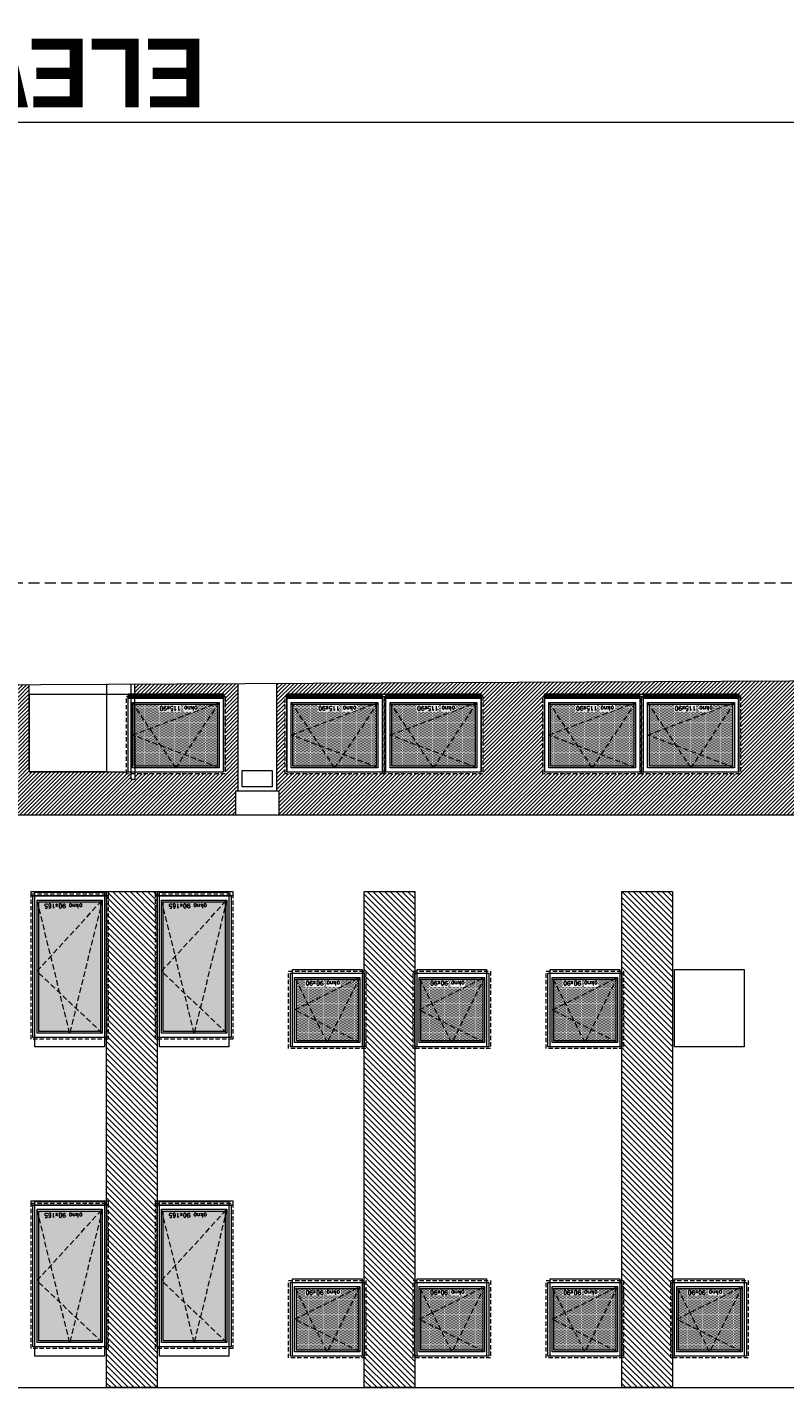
# Model space of a CAD drawing. Header units: millimetres. Extents: x -82287 to 177822, y -399756 to 0.
# Tile 197 of 228: x 50286 to 51168, y -192045 to -190455. Entities that reach past the tile are written whole.
import ezdxf
from ezdxf.enums import TextEntityAlignment as Align

# ---------------------------------------------------------------- set-up
doc = ezdxf.new("R2010")
doc.units = ezdxf.units.MM
doc.header["$MEASUREMENT"] = 0
for name, pattern in [('SUŁOSZOWA - PB 21 03$0$CACHE', [9.525, 6.35, -3.175]), ('SUŁOSZOWA - PB 21 03$0$CARKOVANA', [7.5, 5, -2.5]), ('SUŁOSZOWA - PB 21 03$0$HIDDEN', [9.525, 6.35, -3.175])]:
    doc.linetypes.add(name, pattern=pattern)
doc.layers.add('FL_XREF', color=252, linetype='Continuous')
for name, color, linetype, lineweight in [('SUŁOSZOWA - PB 21 03$0$! opisy okien elewacja', 251, 'Continuous', 0), ('SUŁOSZOWA - PB 21 03$0$!! 0_ Istn-okna', 251, 'Continuous', 0), ('SUŁOSZOWA - PB 21 03$0$!! 0_ Istn-sciany', 251, 'Continuous', 0), ('SUŁOSZOWA - PB 21 03$0$!! 0_ Opis', 251, 'Continuous', 0), ('SUŁOSZOWA - PB 21 03$0$!! 0_ WIDOK ELEWACJA', 251, 'Continuous', 0), ('SUŁOSZOWA - PB 21 03$0$!! 0_Istn-cienka', 251, 'Continuous', 0), ('SUŁOSZOWA - PB 21 03$0$!! 0_Opis_pom', 251, 'Continuous', 0), ('SUŁOSZOWA - PB 21 03$0$!! 1_ELEWACJA KOLOR', 251, 'Continuous', 0), ('SUŁOSZOWA - PB 21 03$0$!! 1_Hatch dach', 251, 'Continuous', 0), ('SUŁOSZOWA - PB 21 03$0$!! 1_OPIS POM NOWE', 251, 'Continuous', 0), ('SUŁOSZOWA - PB 21 03$0$!! 2_ELEWACJA COKÓŁ', 251, 'Continuous', 0), ('SUŁOSZOWA - PB 21 03$0$!! 2_NOWE OKNA WIDOk - remont', 251, 'Continuous', 0), ('SUŁOSZOWA - PB 21 03$0$!! 2_TYNK OBRYS', 251, 'Continuous', 0)]:
    doc.layers.add(name, color=color, linetype=linetype, lineweight=lineweight)
doc.layers.add('SUŁOSZOWA - PB 21 03$0$!! 0_ramki', color=251, linetype='Continuous', lineweight=0, plot=False)
doc.styles.add('SUŁOSZOWA - PB 21 03$0$ARIAL', font='tahoma.ttf')
doc.styles.add('SUŁOSZOWA - PB 21 03$0$STYLE10', font='arialbd.ttf')
doc.styles.add('SUŁOSZOWA - PB 21 03$0$TXT', font='simplex.shx')
pattern_1 = [(45, (0, 0), (-2.24506403, 2.24506403), [])]
pattern_2 = [(135, (130878.9713, -432804.355), (-3.367596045, -3.367596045), [])]

# ---------------------------------------------------------------- blocks, each defined once
blk = doc.blocks.new('SUŁOSZOWA - PB 21 03$0$okno 90x90')
at = {"layer": 'SUŁOSZOWA - PB 21 03$0$!! 1_Hatch dach', "true_color": 0x575757}
h = blk.add_hatch(dxfattribs=at)
h.set_pattern_fill('DOTS', color=251)
h.set_pattern_definition([(0, (-9634.3096, -11214.1331), (0.79375, 1.5875), [0, -1.5875])])
h.paths.add_polyline_path([(7, 79), (79, 79), (79, 7), (7, 7)])
at = {"layer": 'SUŁOSZOWA - PB 21 03$0$!! 0_ Istn-okna', "linetype": 'SUŁOSZOWA - PB 21 03$0$CARKOVANA', "lineweight": 5}
blk.add_lwpolyline([(-2, 88), (88, 88), (88, -2), (-2, -2)], close=True, dxfattribs=at)
at = {"layer": 'SUŁOSZOWA - PB 21 03$0$!! 0_ Istn-okna'}
for points in [[(0, 86), (86, 86), (86, 0), (0, 0)], [(5, 81), (81, 81), (81, 5), (5, 5)], [(7, 79), (79, 79), (79, 7), (7, 7)]]:
    blk.add_lwpolyline(points, close=True, dxfattribs=at)
at = {"layer": 'SUŁOSZOWA - PB 21 03$0$!! 1_Hatch dach', "color": 251, "linetype": 'SUŁOSZOWA - PB 21 03$0$CACHE', "true_color": 0x575757}
for points in [[(5, 5), (43, 81), (81, 5)], [(5, 81), (81, 43), (5, 5)]]:
    blk.add_lwpolyline(points, dxfattribs=at)
at = {"insert": (28.1, 14.4), "char_height": 5, "attachment_point": 1, "style": 'SUŁOSZOWA - PB 21 03$0$TXT'}
blk.add_mtext_dynamic_manual_height_columns('okno 90x90', width=52.63, gutter_width=75, heights=[0], dxfattribs=at)
blk = doc.blocks.new('SUŁOSZOWA - PB 21 03$0$okno 115x115')
at = {"layer": 'SUŁOSZOWA - PB 21 03$0$!! 1_Hatch dach', "true_color": 0x575757}
h = blk.add_hatch(dxfattribs=at)
h.set_pattern_fill('DOTS', color=251, angle=360)
h.set_pattern_definition([(360, (-21873.4686, 1906.5186), (0.79375, 1.5875), [0, -1.5875])])
h.paths.add_polyline_path([(-12257.2, 13266.7), (-12160.2, 13266.7), (-12160.2, 13194.7), (-12257.2, 13194.7)])
h = blk.add_hatch(dxfattribs=at)
h.set_pattern_fill('ANSI31', color=251, scale=0.2, angle=360)
h.set_pattern_definition([(45, (0, 0), (-0.449012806, 0.449012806), [])])
h.paths.add_polyline_path([(-12264.2, 13187.7), (-12153.2, 13187.7), (-12153.2, 13182.7), (-12264.2, 13182.7)])
at = {"layer": 'SUŁOSZOWA - PB 21 03$0$!! 0_ Istn-okna', "linetype": 'SUŁOSZOWA - PB 21 03$0$CARKOVANA', "lineweight": 5}
blk.add_lwpolyline([(-12266.2, 13275.7), (-12151.2, 13275.7), (-12151.2, 13185.7), (-12266.2, 13185.7)], close=True, dxfattribs=at)
at = {"layer": 'SUŁOSZOWA - PB 21 03$0$!! 0_ Istn-okna'}
for points in [[(-12264.2, 13273.7), (-12153.2, 13273.7), (-12153.2, 13187.7), (-12264.2, 13187.7)], [(-12259.2, 13268.7), (-12158.2, 13268.7), (-12158.2, 13192.7), (-12259.2, 13192.7)], [(-12257.2, 13266.7), (-12160.2, 13266.7), (-12160.2, 13194.7), (-12257.2, 13194.7)], [(-12264.2, 13187.7), (-12153.2, 13187.7), (-12153.2, 13182.7), (-12264.2, 13182.7)]]:
    blk.add_lwpolyline(points, close=True, dxfattribs=at)
at = {"layer": 'SUŁOSZOWA - PB 21 03$0$!! 1_Hatch dach', "color": 251, "linetype": 'SUŁOSZOWA - PB 21 03$0$CACHE', "true_color": 0x575757}
for points in [[(-12259.2, 13192.7), (-12208.7, 13268.7), (-12158.2, 13192.7)], [(-12259.2, 13268.7), (-12158.2, 13230.7), (-12259.2, 13192.7)]]:
    blk.add_lwpolyline(points, dxfattribs=at)
at = {"insert": (-12234.1, 13202.1), "char_height": 5, "attachment_point": 1, "style": 'SUŁOSZOWA - PB 21 03$0$TXT'}
blk.add_mtext_dynamic_manual_height_columns('okno 115x90', width=52.63, gutter_width=75, heights=[0], dxfattribs=at)
blk = doc.blocks.new('SUŁOSZOWA - PB 21 03$0$okno 90x180')
at = {"layer": 'SUŁOSZOWA - PB 21 03$0$!! 1_Hatch dach', "true_color": 0x575757}
h = blk.add_hatch(dxfattribs=at)
h.set_pattern_fill('DOTS', color=251)
h.set_pattern_definition([(0, (-9632.3096, -11392.1331), (0.79375, 1.5875), [0, -1.5875])])
h.paths.add_polyline_path([(9, -20), (81, -20), (81, -171), (9, -171)])
at = {"layer": 'SUŁOSZOWA - PB 21 03$0$!! 0_ Istn-okna', "linetype": 'SUŁOSZOWA - PB 21 03$0$CARKOVANA', "lineweight": 5}
blk.add_lwpolyline([(0, -11), (90, -11), (90, -180), (0, -180)], close=True, dxfattribs=at)
at = {"layer": 'SUŁOSZOWA - PB 21 03$0$!! 0_ Istn-okna'}
for points in [[(2, -13), (88, -13), (88, -178), (2, -178)], [(7, -18), (83, -18), (83, -173), (7, -173)], [(9, -20), (81, -20), (81, -171), (9, -171)], [(0, -178), (90, -178), (90, -183), (0, -183)]]:
    blk.add_lwpolyline(points, close=True, dxfattribs=at)
at = {"layer": 'SUŁOSZOWA - PB 21 03$0$!! 1_Hatch dach', "color": 251, "linetype": 'SUŁOSZOWA - PB 21 03$0$CACHE', "true_color": 0x575757}
for points in [[(7, -173), (45, -18), (83, -173)], [(7, -18), (83, -90), (7, -173)]]:
    blk.add_lwpolyline(points, dxfattribs=at)
at = {"insert": (30.1, -163.6), "char_height": 5, "attachment_point": 1, "style": 'SUŁOSZOWA - PB 21 03$0$TXT'}
blk.add_mtext_dynamic_manual_height_columns('okno 90x165', width=52.63, gutter_width=75, heights=[0], dxfattribs=at)
blk = doc.blocks.new('SUŁOSZOWA - PB 21 03')
at = {"layer": 'SUŁOSZOWA - PB 21 03$0$!! 1_ELEWACJA KOLOR'}
h = blk.add_hatch(dxfattribs=at)
h.set_pattern_fill('ANSI31', color=251, scale=1.5, angle=90)
h.set_pattern_definition(pattern_2)
h.paths.add_polyline_path([(50375.21142, -192091.41588), (50316.21142, -192091.41588), (50316.21142, -191514.00465), (50375.21142, -191514.00465)])
h = blk.add_hatch(dxfattribs=at)
h.set_pattern_fill('ANSI31', color=251, scale=1.5, angle=90)
h.set_pattern_definition(pattern_2)
h.paths.add_polyline_path([(50675.21142, -192091.41588), (50616.21142, -192091.41588), (50616.21142, -191514.00465), (50675.21142, -191514.00465)])
h = blk.add_hatch(dxfattribs=at)
h.set_pattern_fill('ANSI31', color=251, scale=1.5, angle=90)
h.set_pattern_definition(pattern_2)
h.paths.add_polyline_path([(50975.21142, -192091.41588), (50916.21142, -192091.41588), (50916.21142, -191514.00465), (50975.21142, -191514.00465)])
at = {"layer": 'SUŁOSZOWA - PB 21 03$0$!! 2_ELEWACJA COKÓŁ'}
h = blk.add_hatch(dxfattribs=at)
h.set_pattern_fill('ANSI31', color=250)
h.set_pattern_definition(pattern_1)
h.paths.add_polyline_path([(50466.21802, -191397.34803), (50469.21802, -191397.34803), (50469.21802, -191271.91366), (50349.07872, -191272.498), (50349.13955, -191285.00465), (50452.21802, -191285.00465), (50452.21802, -191287.00465), (50454.21802, -191287.00465), (50454.21802, -191377.00465), (50349.58702, -191377.00465), (50349.61848, -191383.47255), (50344.61848, -191383.47255), (50344.61848, -191377.00465), (50339.21802, -191377.00465), (50339.21802, -191375.00465), (50226.21802, -191375.00465), (50226.21802, -191273.09557), (50213.17488, -191273.15901), (50213.71142, -191383.47255), (50208.71142, -191383.47255), (50208.71142, -191273.18072), (50200.92803, -191273.21857), (50200.92803, -191425.00465), (50466.21802, -191425.00465)])
h.paths.add_polyline_path([(50190.92803, -191273.26721), (50175.92803, -191273.34017), (50175.92803, -191425.00465), (50190.92803, -191425.00465)])
h.paths.add_polyline_path([(50165.92803, -191273.38881), (50143.71142, -191273.49687), (50143.71142, -191425.00465), (50165.92803, -191425.00465)])
h = blk.add_hatch(dxfattribs=at)
h.set_pattern_fill('ANSI31', color=250)
h.set_pattern_definition(pattern_1)
h.paths.add_polyline_path([(51645.71142, -191377.00465), (51539.21802, -191377.00465), (51424.21802, -191377.00465), (51424.21802, -191287.00465), (51426.21802, -191287.00465), (51426.21802, -191285.00465), (51645.71142, -191285.00465), (51645.71142, -191266.19142), (50514.21802, -191271.69479), (50514.21802, -191397.34803), (50517.21802, -191397.34803), (50517.21802, -191425.00465), (51645.71142, -191425.00465)])
h.paths.add_polyline_path([(51054.21802, -191377.00465), (50939.21802, -191377.00465), (50824.21802, -191377.00465), (50824.21802, -191287.00465), (50826.21802, -191287.00465), (50826.21802, -191285.00465), (51052.21802, -191285.00465), (51052.21802, -191287.00465), (51054.21802, -191287.00465)], flags=16)
h.paths.add_polyline_path([(51052.21802, -191375.00465), (50941.21802, -191375.00465), (50941.21802, -191289.00465), (51052.21802, -191289.00465)], flags=0)
h.paths.add_polyline_path([(51047.21802, -191370.00465), (50946.21802, -191370.00465), (50946.21802, -191294.00465), (51047.21802, -191294.00465)], flags=0)
h.paths.add_polyline_path([(50998.04697, -191368.00465), (50996.71802, -191370.00465), (50995.38907, -191368.00465), (50948.21802, -191368.00465), (50948.21802, -191332.75712), (50946.21802, -191332.00465), (50948.21802, -191331.25217), (50948.21802, -191297.01455), (50947.54697, -191296.00465), (51041.90223, -191296.00465), (51047.21802, -191294.00465), (51045.21802, -191297.01455), (51045.21802, -191368.00465)], flags=0)
h.paths.add_polyline_path([(51243.21802, -191377.00464), (51243.21802, -191287.00464), (51251.21802, -191287.00464), (51251.21802, -191285.00465), (51356.21802, -191285.00464), (51356.21802, -191287.00464), (51358.21802, -191287.00464), (51358.21802, -191377.00464)], flags=16)
h.paths.add_polyline_path([(51245.21802, -191375.00464), (51245.21802, -191289.00464), (51356.21802, -191289.00464), (51356.21802, -191375.00464)], flags=0)
h.paths.add_polyline_path([(51250.21802, -191370.00464), (51250.21802, -191294.00464), (51351.21802, -191294.00464), (51351.21802, -191370.00464)], flags=0)
h.paths.add_polyline_path([(51252.21802, -191368.00464), (51252.21802, -191332.75712), (51250.21802, -191332.00464), (51252.21802, -191331.25217), (51252.21802, -191297.01454), (51251.54697, -191296.00464), (51345.90223, -191296.00464), (51351.21802, -191294.00464), (51349.21802, -191297.01454), (51349.21802, -191368.00464), (51302.04697, -191368.00464), (51300.71802, -191370.00464), (51299.38907, -191368.00464)], flags=0)
h.paths.add_polyline_path([(50937.21802, -191375.00465), (50826.21802, -191375.00465), (50826.21802, -191289.00465), (50937.21802, -191289.00465)], flags=0)
h.paths.add_polyline_path([(50932.21802, -191370.00465), (50831.21802, -191370.00465), (50831.21802, -191294.00465), (50932.21802, -191294.00465)], flags=0)
h.paths.add_polyline_path([(50883.04697, -191368.00465), (50881.71802, -191370.00465), (50880.38907, -191368.00465), (50833.21802, -191368.00465), (50833.21802, -191332.75712), (50831.21802, -191332.00465), (50833.21802, -191331.25217), (50833.21802, -191297.01455), (50832.54697, -191296.00465), (50926.90223, -191296.00465), (50932.21802, -191294.00465), (50930.21802, -191297.01455), (50930.21802, -191368.00465)], flags=0)
h.paths.add_polyline_path([(50754.21802, -191377.00465), (50639.21802, -191377.00465), (50524.21802, -191377.00465), (50524.21802, -191287.00465), (50526.21802, -191287.00465), (50526.21802, -191285.00465), (50752.21802, -191285.00465), (50752.21802, -191287.00465), (50754.21802, -191287.00465)], flags=16)
h.paths.add_polyline_path([(50752.21802, -191375.00465), (50641.21802, -191375.00465), (50641.21802, -191289.00465), (50752.21802, -191289.00465)], flags=0)
h.paths.add_polyline_path([(50747.21802, -191370.00465), (50646.21802, -191370.00465), (50646.21802, -191294.00465), (50747.21802, -191294.00465)], flags=0)
h.paths.add_polyline_path([(50698.04697, -191368.00465), (50696.71802, -191370.00465), (50695.38907, -191368.00465), (50648.21802, -191368.00465), (50648.21802, -191332.75712), (50646.21802, -191332.00465), (50648.21802, -191331.25217), (50648.21802, -191297.01455), (50647.54697, -191296.00465), (50741.90223, -191296.00465), (50747.21802, -191294.00465), (50745.21802, -191297.01455), (50745.21802, -191368.00465)], flags=0)
h.paths.add_polyline_path([(50637.21802, -191375.00465), (50526.21802, -191375.00465), (50526.21802, -191289.00465), (50637.21802, -191289.00465)], flags=0)
h.paths.add_polyline_path([(50632.21802, -191370.00465), (50531.21802, -191370.00465), (50531.21802, -191294.00465), (50632.21802, -191294.00465)], flags=0)
h.paths.add_polyline_path([(50583.04697, -191368.00465), (50581.71802, -191370.00465), (50580.38907, -191368.00465), (50533.21802, -191368.00465), (50533.21802, -191332.75712), (50531.21802, -191332.00465), (50533.21802, -191331.25217), (50533.21802, -191297.01455), (50532.54697, -191296.00465), (50626.90223, -191296.00465), (50632.21802, -191294.00465), (50630.21802, -191297.01455), (50630.21802, -191368.00465)], flags=0)
h.paths.add_polyline_path([(50608.39027, -191297.16428), (50559.2236, -191297.16428), (50559.2236, -191304.66428), (50608.39027, -191304.66428)], flags=8)
h.paths.add_polyline_path([(50723.39027, -191297.16428), (50674.2236, -191297.16428), (50674.2236, -191304.66428), (50723.39027, -191304.66428)], flags=8)
h.paths.add_polyline_path([(50908.39027, -191297.16428), (50859.2236, -191297.16428), (50859.2236, -191304.66428), (50908.39027, -191304.66428)], flags=8)
h.paths.add_polyline_path([(51023.39027, -191297.16428), (50974.2236, -191297.16428), (50974.2236, -191304.66428), (51023.39027, -191304.66428)], flags=8)
h.paths.add_polyline_path([(51327.39027, -191297.16427), (51278.2236, -191297.16427), (51278.2236, -191304.66427), (51327.39027, -191304.66427)], flags=8)
at = {"layer": 'SUŁOSZOWA - PB 21 03$0$! opisy okien elewacja'}
blk.add_lwpolyline([(50316.21802, -191272.48534), (50316.21802, -191375.00465), (50226.21802, -191375.00465), (50226.21802, -191273.09557)], dxfattribs=at)
at = {"layer": 'SUŁOSZOWA - PB 21 03$0$!! 0_ Istn-sciany'}
blk.add_lwpolyline([(48891.71142, -191279.58636), (54362.16053, -191252.97912)], dxfattribs=at)
at = {"layer": 'SUŁOSZOWA - PB 21 03$0$!! 0_ WIDOK ELEWACJA'}
for points in [[(50226.21802, -191285.00465), (50226.21802, -191375.00465), (50452.21802, -191375.00465), (50452.21802, -191285.00465)], [(50526.21802, -191285.00465), (50526.21802, -191375.00465), (50752.21802, -191375.00465), (50752.21802, -191285.00465)], [(50826.21802, -191285.00465), (50826.21802, -191375.00465), (51052.21802, -191375.00465), (51052.21802, -191285.00465)], [(50232.71142, -191695.00465), (50232.71142, -191515.00465), (50313.71142, -191515.00465), (50313.71142, -191695.00465)], [(50377.71142, -191695.00465), (50377.71142, -191515.00465), (50458.71142, -191515.00465), (50458.71142, -191695.00465)], [(50532.71142, -191695.00465), (50532.71142, -191605.00465), (50613.71142, -191605.00465), (50613.71142, -191695.00465)], [(50677.71142, -191695.00465), (50677.71142, -191605.00465), (50758.71142, -191605.00465), (50758.71142, -191695.00465)], [(50832.71142, -191695.00465), (50832.71142, -191605.00465), (50913.71142, -191605.00465), (50913.71142, -191695.00465)], [(50977.71142, -191695.00465), (50977.71142, -191605.00465), (51058.71142, -191605.00465), (51058.71142, -191695.00465)], [(50232.71142, -192055.00465), (50232.71142, -191875.00465), (50313.71142, -191875.00465), (50313.71142, -192055.00465)], [(50377.71142, -192055.00465), (50377.71142, -191875.00465), (50458.71142, -191875.00465), (50458.71142, -192055.00465)], [(50532.71142, -192055.00465), (50532.71142, -191965.00465), (50613.71142, -191965.00465), (50613.71142, -192055.00465)], [(50677.71142, -192055.00465), (50677.71142, -191965.00465), (50758.71142, -191965.00465), (50758.71142, -192055.00465)], [(50832.71142, -192055.00465), (50832.71142, -191965.00465), (50913.71142, -191965.00465), (50913.71142, -192055.00465)], [(50977.71142, -192055.00465), (50977.71142, -191965.00465), (51058.71142, -191965.00465), (51058.71142, -192055.00465)]]:
    blk.add_lwpolyline(points, close=True, dxfattribs=at)
for points in [[(50108.71142, -191425.00465), (52927.71142, -191425.00465)], [(48801.71142, -192091.41588), (51621.12277, -192091.41588)]]:
    blk.add_lwpolyline(points, dxfattribs=at)
at = {"layer": 'SUŁOSZOWA - PB 21 03$0$!! 0_Istn-cienka', "linetype": 'SUŁOSZOWA - PB 21 03$0$HIDDEN', "ltscale": 2}
blk.add_lwpolyline([(48891.71142, -191155.00465), (55017.71142, -191155.00465)], dxfattribs=at)
at = {"layer": 'SUŁOSZOWA - PB 21 03$0$!! 0_Istn-cienka'}
for points in [[(50344.61848, -191273.47255), (50344.61848, -191383.47255), (50349.61848, -191383.47255), (50349.08229, -191273.23196)], [(50469.21802, -191271.98662), (50469.21802, -191397.34803)], [(50514.21802, -191271.98662), (50514.21802, -191397.34803)]]:
    blk.add_lwpolyline(points, dxfattribs=at)
for points in [[(50509.21802, -191392.34803), (50474.21802, -191392.34803), (50474.21802, -191373.21171), (50509.21802, -191373.21171)], [(50466.21802, -191425.00465), (50517.21802, -191425.00465), (50517.21802, -191397.34803), (50466.21802, -191397.34803)]]:
    blk.add_lwpolyline(points, close=True, dxfattribs=at)
at = {"layer": 'SUŁOSZOWA - PB 21 03$0$!! 0_ramki'}
blk.add_lwpolyline([(48191.01382, -190618.54154), (55530.76451, -190618.54154), (55530.76451, -193073.18237), (48191.01382, -193073.18237)], close=True, dxfattribs=at)
at = {"layer": 'SUŁOSZOWA - PB 21 03$0$!! 2_TYNK OBRYS'}
for points in [[(50375.21142, -192091.41588), (50316.21142, -192091.41588), (50316.21142, -191514.00465), (50375.21142, -191514.00465)], [(50675.21142, -192091.41588), (50616.21142, -192091.41588), (50616.21142, -191514.00465), (50675.21142, -191514.00465)], [(50975.21142, -192091.41588), (50916.21142, -192091.41588), (50916.21142, -191514.00465), (50975.21142, -191514.00465)]]:
    blk.add_lwpolyline(points, close=True, dxfattribs=at)
at = {"layer": 'SUŁOSZOWA - PB 21 03$0$!! 2_NOWE OKNA WIDOk - remont', "rotation": 180}
for name, p in [('SUŁOSZOWA - PB 21 03$0$okno 115x115', (38188.05901, -178101.35287)), ('SUŁOSZOWA - PB 21 03$0$okno 115x115', (38373.05901, -178101.35287)), ('SUŁOSZOWA - PB 21 03$0$okno 115x115', (38488.05901, -178101.35287)), ('SUŁOSZOWA - PB 21 03$0$okno 115x115', (38673.05901, -178101.35287)), ('SUŁOSZOWA - PB 21 03$0$okno 115x115', (38788.05901, -178101.35287)), ('SUŁOSZOWA - PB 21 03$0$okno 90x180', (50318.21142, -191697.00465)), ('SUŁOSZOWA - PB 21 03$0$okno 90x180', (50463.21142, -191697.00465)), ('SUŁOSZOWA - PB 21 03$0$okno 90x90', (50616.21142, -191609.00465)), ('SUŁOSZOWA - PB 21 03$0$okno 90x90', (50761.21142, -191609.00465)), ('SUŁOSZOWA - PB 21 03$0$okno 90x90', (50916.21142, -191609.00465)), ('SUŁOSZOWA - PB 21 03$0$okno 90x180', (50318.21142, -192057.00465)), ('SUŁOSZOWA - PB 21 03$0$okno 90x180', (50463.21142, -192057.00465)), ('SUŁOSZOWA - PB 21 03$0$okno 90x90', (50616.21142, -191969.00465)), ('SUŁOSZOWA - PB 21 03$0$okno 90x90', (50761.21142, -191969.00465)), ('SUŁOSZOWA - PB 21 03$0$okno 90x90', (50916.21142, -191969.00465)), ('SUŁOSZOWA - PB 21 03$0$okno 90x90', (51061.21142, -191969.00465))]:
    blk.add_blockref(name, p, dxfattribs=at)
at = {"layer": 'SUŁOSZOWA - PB 21 03$0$!! 0_ Opis', "style": 'SUŁOSZOWA - PB 21 03$0$STYLE10', "width": 0.95}
blk.add_text('ELEWACJA PÓŁNOCNA AB', height=80, rotation=180, dxfattribs=at).set_placement((50431.29136, -190521.39678))
at = {"layer": 'SUŁOSZOWA - PB 21 03$0$!! 0_Opis_pom', "ltscale": 0.7, "style": 'SUŁOSZOWA - PB 21 03$0$ARIAL'}
for tag, p in [('B0,19', (52679.2094, -194257.55204)), ('B2,12', (73342.49259, -194413.89249)), ('B2,14', (73874.0461, -194402.0887)), ('B1,21', (60405.50261, -194427.18207)), ('A1,16', (59129.54925, -194448.08429)), ('B1/17', (59524.53699, -194450.37428)), ('B1,19', (59914.81903, -194448.15658)), ('B2,11', (73069.01144, -194438.89383)), ('B2,16', (75195.07765, -194441.83446)), ('B0,15', (51514.15008, -194461.8073)), ('A1,1', (58808.06672, -194460.94161)), ('1,22', (60947.33929, -194456.1144)), ('1,23', (61575.22173, -194450.37428)), ('B3,7', (87459.81312, -194465.07097)), ('B0,18', (52071.43815, -194478.40179)), ('B1,18', (59715.51745, -194473.87108)), ('B2,17', (75506.7465, -194471.3759)), ('B2,19.1', (76701.67035, -194466.03695)), ('B3,3', (88235.73906, -194465.79732)), ('B3,8', (90006.66539, -194478.47972)), ('B1,20', (60198.53687, -194490.17374)), ('B2,10', (72728.63362, -194489.37283)), ('B2,15', (74566.38885, -194487.81114)), ('B3,6', (86826.65132, -194483.15512)), ('A0,6', (49094.40602, -194505.72387)), ('A2,5', (72452.45009, -194505.90583)), ('B2,13', (73649.91716, -194500.01242)), ('A0,4', (49692.81919, -194517.93289)), ('A0,3', (49906.53818, -194524.03766)), ('B0,20', (53125.45224, -194527.8835)), ('B0,22', (54187.56644, -194519.04308)), ('A1,6', (58565.96262, -194514.50753)), ('B1,1', (61908.24378, -194515.48656)), ('A0,5', (49399.71914, -194533.19455)), ('B0,21', (53847.26622, -194535.08002)), ('B1,3', (62229.35503, -194604.49851)), ('B2,18', (75922.43604, -194612.23635)), ('B2,19', (77152.69039, -194617.53776)), ('A3,4', (85509.27934, -194642.47136)), ('B0,24B', (54824.42896, -194684.26784)), ('B1,4', (63476.45184, -194691.11207)), ('B0,13', (50367.63944, -194706.5583)), ('B0,16', (51457.40872, -194704.43091)), ('B0,17', (51897.58569, -194706.77195)), ('A2,4', (71695.75649, -194707.44268)), ('A1,5', (58149.22649, -194724.80163)), ('A2.1', (72371.45884, -194731.56251)), ('B0,23', (54542.05776, -194742.93939)), ('A1,2', (58744.42262, -194746.622)), ('B1,2D', (60756.29674, -194750.92727)), ('A1,15', (59129.54925, -194780.73348)), ('B0,14', (50962.60809, -194789.06568)), ('B1,4', (63483.03852, -194791.04365)), ('A3.1', (86079.08704, -194786.62422)), ('A0,2', (49295.91259, -194810.95246)), ('B0,7', (52851.95551, -194845.56115)), ('B1,2B', (62374.83512, -194841.86715)), ('B2.7', (74548.27897, -194836.12781)), ('B3,2', (89035.72921, -194837.99287)), ('B1,2A', (61803.35407, -194869.27513)), ('B0,8', (51561.38742, -194890.27848)), ('A3.2', (86016.50296, -195004.88875)), ('A1,3', (58810.05243, -195008.83917)), ('A0,1', (49914.27925, -195025.82804)), ('A0,10', (49695.87246, -195042.9259)), ('B0,17', (51225.06492, -195049.74007)), ('B0,6', (52110.41055, -195069.39267)), ('B2.2', (74976.1855, -195068.47988)), ('A0,7', (49042.50308, -195082.6056)), ('B1,8', (61403.63433, -195071.25189)), ('A2.2', (72371.45884, -195070.78713)), ('B3,11', (88623.94853, -195099.23575)), ('B3,4', (87612.56208, -195132.78192)), ('B3,5', (86839.47632, -195174.05241)), ('B0,12', (50313.60595, -195207.52936)), ('B0,11', (50726.178, -195219.06638)), ('B3,10', (89778.42161, -195220.68871)), ('B1,6', (63686.26823, -195231.3997)), ('B0,10', (51476.34179, -195259.44699)), ('B0,24A', (54359.17011, -195245.97867)), ('A1,4', (58093.66276, -195250.96213)), ('A0,11', (49643.96951, -195271.84772)), ('B3,9', (90479.74099, -195260.18621)), ('B0,9', (51798.4912, -195291.17482)), ('B1,14', (59332.54805, -195280.73534)), ('B2,21', (75970.16114, -195290.81005)), ('A0,8', (49042.50308, -195293.21363)), ('B0,3', (52068.59538, -195319.60465)), ('B1,13', (60186.62513, -195314.46953)), ('B1,10', (60892.94126, -195319.45825)), ('B1,5', (63419.22943, -195317.21026)), ('A2.3', (71832.37045, -195318.78232)), ('B2,9', (73175.51251, -195317.21162)), ('B2,4', (74493.5947, -195318.7733)), ('B2,3', (74674.2815, -195319.28036)), ('A3,3', (85569.83931, -195318.78232)), ('B2,8', (73894.209, -195338.18956)), ('B3,1', (88723.65615, -195329.98594)), ('B1,9', (61058.12383, -195344.48743)), ('B2.1', (75304.74121, -195348.36327)), ('B2,20', (77211.021, -195343.82367)), ('B0,2', (52227.2348, -195357.98297)), ('B1,2C', (61827.40698, -195369.02625)), ('B1,7', (62134.52151, -195372.05069)), ('A0,9', (49001.50444, -195413.15723)), ('B0,1', (53061.17304, -195403.85659)), ('A0,12', (49689.76592, -195485.50737)), ('B0,4', (52224.78303, -195500.96352)), ('B1,11', (61050.00078, -195512.89565)), ('B2,5', (74686.48999, -195507.24036)), ('B1,12', (60864.00751, -195544.00738)), ('B0,5', (52066.14362, -195556.83806)), ('B2,6', (74499.29165, -195549.55175)), ('C2,2', (74812.78942, -195865.8959)), ('C1,3', (61091.58871, -195973.27844)), ('C0,2A', (52278.30875, -196050.48297)), ('C0,1', (52808.36775, -196132.34208)), ('C1,2', (61690.27405, -196439.72387)), ('C1,1', (62060.59754, -196465.28533)), ('C3,1', (88979.71614, -196545.67785)), ('C0,2B', (53028.88223, -196668.8019)), ('C1,4', (61008.68123, -196686.32122)), ('C2,1', (75334.65984, -196786.2197)), ('C2,3', (74834.65119, -196933.26657)), ('C1,5', (61062.7252, -196991.42453)), ('C1,10', (62127.38542, -196998.81344)), ('C1,9', (62147.33751, -197289.53424)), ('C1,6', (61131.41824, -197329.69535)), ('C0,3', (52181.98562, -197341.92176)), ('D1,1', (73931.12245, -197584.03121)), ('C0,4', (52345.96562, -197596.60561)), ('D0,18', (60296.49264, -197617.95269)), ('C2,4', (75243.70451, -197663.89)), ('D0,7', (59141.53804, -197722.84718)), ('C1,7', (61222.2575, -197737.18052)), ('D0,3', (59562.25866, -197751.14316)), ('D0,17', (60701.16801, -197741.44864)), ('D1,6', (72757.78643, -197751.22612)), ('D1,4', (73157.19908, -197744.29721)), ('D0,6', (58741.71849, -197802.61699)), ('D0,10', (58357.73602, -197820.93991)), ('D,09', (59195.67196, -197881.51243)), ('C0,5', (52269.72696, -197902.4362)), ('C0,6', (52872.93793, -197917.07354)), ('D0,2', (59943.06082, -197917.06725)), ('D1,3', (73475.28953, -197924.29875)), ('D0,16', (60721.3534, -197935.2949)), ('D0,8', (59058.9008, -197963.64925)), ('D0,5', (59448.52586, -197969.8061)), ('C2,5', (74555.08284, -197988.7886)), ('D1,5', (73291.61607, -197999.29956)), ('D0,4', (59655.02693, -198042.2589)), ('D0,15', (60692.12223, -198127.4643)), ('D0,1', (59931.33074, -198173.12806)), ('D1,2', (73578.07819, -198172.30068)), ('D0,11', (58161.27105, -198211.45823)), ('D0,12', (58250.99458, -198537.17631)), ('D0,13', (58250.99458, -198764.99605)), ('D1,7', (71854.87376, -198786.88467)), ('D0,14', (59130.08589, -198795.3373)), ('D1,8', (71715.35366, -199212.44512))]:
    blk.add_attdef(tag, text='', height=11.968, dxfattribs=at).set_placement(p, align=Align.MIDDLE_CENTER)
at = {"layer": 'SUŁOSZOWA - PB 21 03$0$!! 1_OPIS POM NOWE', "style": 'SUŁOSZOWA - PB 21 03$0$ARIAL'}
for tag, p in [('C1.7A', (61271.6179, -197538.30303)), ('C2.5B', (74970.66097, -197546.70728)), ('C2,5C', (74903.71123, -197659.13664)), ('C2.4', (75374.07862, -197726.11453)), ('D1,2B', (74322.25834, -197791.43247)), ('C1.7C', (61260.26049, -197811.38428)), ('C1.8B', (61588.27341, -197817.62151)), ('C1.8A', (61884.42005, -197818.94854)), ('C1.7B', (61322.12354, -197933.89849)), ('C2,5A', (74943.41937, -197993.49482)), ('E1.2', (62164.78326, -198139.98688)), ('E1.5E', (62692.10372, -198153.27854)), ('D1,2C', (73419.9359, -198156.57844)), ('E2.9', (75361.45041, -198161.88904)), ('E2.7', (76022.45692, -198162.26272)), ('E3.1', (88990.58975, -198158.87886)), ('D1,2A', (74280.17915, -198172.30068)), ('E1.1', (61330.46191, -198191.9806)), ('E1.5D', (62993.60773, -198185.416)), ('E1.5C', (63016.9343, -198246.3437)), ('E1.5B', (63264.15117, -198307.8661)), ('E3.2', (88781.41347, -198385.24275)), ('E1.6', (61022.6264, -198421.00827)), ('E2.2', (74782.75417, -198427.85813)), ('E2.8', (75757.29014, -198437.09188)), ('E2.6', (76531.8031, -198444.40756)), ('E3.4', (89392.22607, -198450.03942)), ('E1.5A', (63049.47589, -198456.39852)), ('E1.5F', (62736.15118, -198589.14592)), ('E1.5G', (62892.39981, -198586.12622)), ('E1,4', (61888.25021, -198652.6996)), ('E2.1', (75803.99631, -198697.05773)), ('E1.5L', (63297.7633, -198733.65678)), ('E1.3', (61058.5992, -198806.28147)), ('E1.5H', (62893.53005, -198830.01758)), ('E2,3', (74778.52304, -198843.9541)), ('E3.3', (89150.95684, -198867.32581)), ('E1.5K', (63266.15427, -198904.67789)), ('E1.5I', (62723.74907, -199005.87002)), ('E2.4', (75135.87669, -199083.20857)), ('E2.5', (76615.04061, -199164.91143)), ('E1.5J', (63204.25187, -199215.697))]:
    blk.add_attdef(tag, text='', height=11.968, dxfattribs=at).set_placement(p, align=Align.MIDDLE_CENTER)

msp = doc.modelspace()

# ---------------------------------------------------------------- block references
at = {"layer": 'FL_XREF'}
msp.add_blockref('SUŁOSZOWA - PB 21 03', (62.3, 52.9), dxfattribs=at)

doc.saveas('drawing.dxf')
